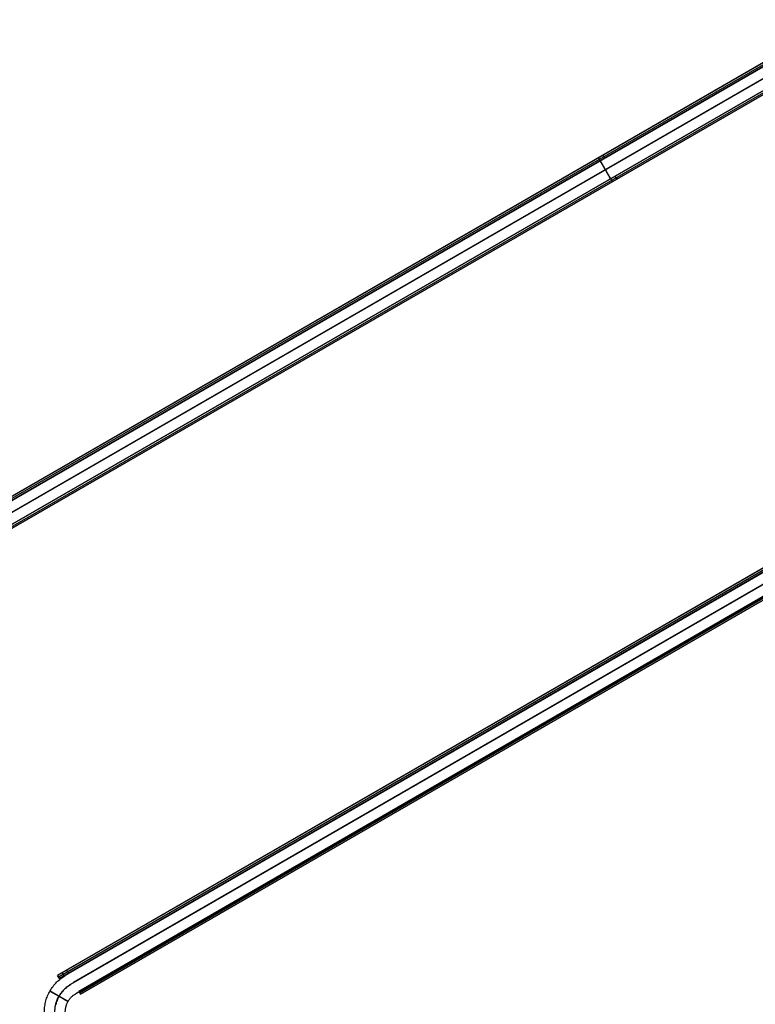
# Model space of a CAD drawing. Header units: millimetres. Extents: x -356 to 356, y -410 to 410.
# Tile 117 of 126: x -226 to -121, y 126 to 268. Entities that reach past the tile are written whole.
import ezdxf

# ---------------------------------------------------------------- set-up
doc = ezdxf.new("R2010")
doc.units = ezdxf.units.MM
doc.header["$MEASUREMENT"] = 0
doc.layers.add('1', color=7, linetype='Continuous')

msp = doc.modelspace()

# ---------------------------------------------------------------- linework, layer by layer
at = {"layer": '1', "color": 252}
for points in [[(-2.7443717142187, 329.237240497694), (-282.470577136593, 167.7372404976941)], [(-2.744371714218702, 329.237240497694), (-282.4705771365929, 167.7372404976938)], [(-282.3455771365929, 167.5207341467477), (-2.619371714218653, 329.0207341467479)], [(-282.220577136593, 167.304227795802), (-2.494371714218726, 328.804227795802)], [(-2.494371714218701, 328.804227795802), (-282.2205771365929, 167.3042277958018)], [(-2.999999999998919, 328.5123031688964), (-282.9999999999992, 166.8542277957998)], [(-2.24999999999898, 327.2132650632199), (-282.25, 165.5551896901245)], [(-2.249999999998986, 327.2132650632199), (-282.2500000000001, 165.5551896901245)], [(-281.1715390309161, 168.4872404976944), (-4.043409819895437, 328.4872404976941)], [(-280.9215390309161, 168.0542277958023), (-3.793409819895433, 328.0542277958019)], [(-1.499999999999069, 325.9142269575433), (-281.5000000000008, 164.256151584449)], [(-280.1715390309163, 166.7551896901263), (-3.04340981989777, 326.7551896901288)], [(-280.1715390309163, 166.7551896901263), (-3.043409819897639, 326.7551896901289)], [(-279.421539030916, 165.456151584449), (-2.293409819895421, 325.4561515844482)], [(-2.293409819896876, 325.4561515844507), (-279.4215390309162, 165.4561515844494)], [(-279.421539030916, 165.456151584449), (-2.293409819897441, 325.4561515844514)], [(-279.2965390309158, 165.2396452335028), (-2.16840981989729, 325.2396452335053)], [(-2.043409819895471, 325.0231388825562), (-279.171539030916, 165.023138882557)], [(-2.043409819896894, 325.0231388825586), (-279.1715390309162, 165.0231388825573)], [(-279.1715390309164, 165.0231388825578), (-2.043409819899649, 325.0231388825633)], [(-279.171539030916, 165.023138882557), (-2.043409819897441, 325.0231388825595)], [(-3.64826052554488, 255.996357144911), (-221.020636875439, 130.496357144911)], [(-3.648260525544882, 255.996357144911), (-221.020636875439, 130.496357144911)], [(-220.8956368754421, 130.2798507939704), (-3.523260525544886, 255.779850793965)], [(-220.770636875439, 130.063344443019), (-3.398260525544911, 255.563344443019)], [(-3.398260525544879, 255.563344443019), (-220.770636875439, 130.063344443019)], [(-2.91237582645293, 255.7426904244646), (-219.9123758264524, 130.4576820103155)], [(-219.721598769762, 131.246357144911), (-4.947298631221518, 255.2463571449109)], [(-219.471598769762, 130.8133444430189), (-4.697298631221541, 254.8133444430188)], [(-2.162375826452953, 254.443652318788), (-219.1623758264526, 129.1586439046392)], [(-2.162375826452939, 254.443652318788), (-219.1623758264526, 129.1586439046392)], [(-218.7215987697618, 129.5143063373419), (-3.947298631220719, 253.5143063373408)], [(-218.7215987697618, 129.5143063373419), (-3.947298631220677, 253.5143063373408)], [(-1.412375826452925, 253.1446142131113), (-218.4123758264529, 127.8596057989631)], [(-217.971598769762, 128.215268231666), (-3.197298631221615, 252.2152682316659)], [(-217.9715987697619, 128.2152682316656), (-3.197298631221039, 252.2152682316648)], [(-217.9715987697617, 128.2152682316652), (-3.197298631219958, 252.2152682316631)], [(-217.971598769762, 128.215268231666), (-3.197298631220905, 252.2152682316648)], [(-217.8465987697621, 127.9987618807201), (-3.07229863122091, 251.998761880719)], [(-2.947298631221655, 251.7822555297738), (-217.7215987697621, 127.782255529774)], [(-2.947298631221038, 251.7822555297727), (-217.7215987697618, 127.7822555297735)], [(-217.721598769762, 127.782255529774), (-2.947298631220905, 251.7822555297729)], [(-142.3574744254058, 248.0542277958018), (-142.6074744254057, 248.4872404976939)], [(-140.8574744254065, 245.4561515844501), (-140.6074744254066, 245.023138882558)], [(-222.1085282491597, 128.26152958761), (-222.0075889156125, 128.4299366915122), (-221.9011935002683, 128.5949509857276), (-221.7894559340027, 128.7563957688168), (-221.6724958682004, 128.9140981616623), (-221.5504385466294, 129.0678892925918), (-221.4234146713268, 129.2176044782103), (-221.29156026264, 129.3630833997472), (-221.1550165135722, 129.5041702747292), (-221.0139296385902, 129.6407140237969), (-220.8684507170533, 129.7725684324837), (-220.7187355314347, 129.8995923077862), (-220.5649444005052, 130.0216496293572), (-220.4072420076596, 130.1386096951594), (-220.2457972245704, 130.2503472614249), (-220.080782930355, 130.3567426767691), (-219.9123758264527, 130.4576820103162)], [(-221.020636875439, 130.496357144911), (-220.770636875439, 130.063344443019)], [(-221.0206368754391, 130.496357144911), (-220.7706368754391, 130.063344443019)], [(-220.7706368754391, 130.0633444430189), (-221.020636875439, 130.496357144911)], [(-220.3711178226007, 130.8713571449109), (-220.1211178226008, 130.4383444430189)], [(-219.721598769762, 131.246357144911), (-219.471598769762, 130.8133444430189)], [(-220.809490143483, 127.51152958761), (-220.7337856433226, 127.6378349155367), (-220.6539890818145, 127.7615956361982), (-220.5701859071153, 127.8826792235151), (-220.4824658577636, 128.0009560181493), (-220.3909228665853, 128.1162993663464), (-220.2956549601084, 128.2285857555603), (-220.1967641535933, 128.337694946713), (-220.0943563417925, 128.4435101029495), (-219.988541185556, 128.5459179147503), (-219.8794319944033, 128.6448087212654), (-219.7671456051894, 128.7400766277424), (-219.6518022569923, 128.8316196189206), (-219.5335254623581, 128.9193396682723), (-219.4124418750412, 129.0031428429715), (-219.2886811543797, 129.0829394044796), (-219.162375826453, 129.15864390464)], [(-220.809490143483, 127.51152958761), (-220.7337856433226, 127.6378349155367), (-220.6539890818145, 127.7615956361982), (-220.5701859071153, 127.8826792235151), (-220.4824658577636, 128.0009560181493), (-220.3909228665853, 128.1162993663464), (-220.2956549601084, 128.2285857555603), (-220.1967641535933, 128.337694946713), (-220.0943563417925, 128.4435101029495), (-219.988541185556, 128.5459179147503), (-219.8794319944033, 128.6448087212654), (-219.7671456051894, 128.7400766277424), (-219.6518022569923, 128.8316196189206), (-219.5335254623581, 128.9193396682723), (-219.4124418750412, 129.0031428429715), (-219.2886811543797, 129.0829394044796), (-219.162375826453, 129.15864390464)], [(-222.9123758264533, 125.26152958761), (-222.9091633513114, 125.4578440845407), (-222.8995293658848, 125.6539483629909), (-222.8834841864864, 125.8496324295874), (-222.861044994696, 126.0446867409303), (-222.8322358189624, 126.2389024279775), (-222.7970875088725, 126.4320715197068), (-222.7556377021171, 126.6239871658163), (-222.7079307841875, 126.8144438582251), (-222.6540178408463, 127.0032376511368), (-222.5939566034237, 127.190166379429), (-222.527811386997, 127.3750298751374), (-222.4556530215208, 127.5576301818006), (-222.3775587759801, 127.7377717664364), (-222.2936122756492, 127.915261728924), (-222.2039034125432, 128.089910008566), (-222.1085282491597, 128.26152958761)], [(-221.4123758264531, 125.26152958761), (-221.4099664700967, 125.408765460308), (-221.4027409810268, 125.5558436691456), (-221.3907070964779, 125.702606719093), (-221.3738777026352, 125.8488974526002), (-221.352270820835, 125.9945592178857), (-221.3259095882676, 126.1394360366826), (-221.294822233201, 126.2833727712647), (-221.2590420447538, 126.4262152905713), (-221.218607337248, 126.5678106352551), (-221.173561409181, 126.7080071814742), (-221.123952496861, 126.8466548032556), (-221.0698337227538, 126.9836050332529), (-221.0112630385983, 127.1187112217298), (-220.9483031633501, 127.2518286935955), (-220.8810215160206, 127.382814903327), (-220.809490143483, 127.51152958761)], [(-221.4123758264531, 125.26152958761), (-221.4099664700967, 125.408765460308), (-221.4027409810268, 125.5558436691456), (-221.3907070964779, 125.702606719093), (-221.3738777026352, 125.8488974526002), (-221.352270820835, 125.9945592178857), (-221.3259095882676, 126.1394360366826), (-221.294822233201, 126.2833727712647), (-221.2590420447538, 126.4262152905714), (-221.218607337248, 126.5678106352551), (-221.173561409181, 126.7080071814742), (-221.123952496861, 126.8466548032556), (-221.0698337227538, 126.9836050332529), (-221.0112630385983, 127.1187112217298), (-220.9483031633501, 127.2518286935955), (-220.8810215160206, 127.382814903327), (-220.809490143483, 127.51152958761)], [(-219.5104520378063, 126.76152958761), (-219.4599823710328, 126.8457331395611), (-219.4067846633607, 126.9282402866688), (-219.3509158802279, 127.0089626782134), (-219.2924358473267, 127.0878138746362), (-219.2314071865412, 127.164709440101), (-219.16789524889, 127.2395670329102), (-219.1019680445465, 127.3123064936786), (-219.0336961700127, 127.3828499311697), (-218.9631527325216, 127.4511218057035), (-218.8904132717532, 127.517049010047), (-218.815555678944, 127.5805609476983), (-218.7386601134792, 127.6415896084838), (-218.6598089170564, 127.7000696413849), (-218.5790865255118, 127.7559384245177), (-218.4965793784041, 127.8091361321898), (-218.412375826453, 127.8596057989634)], [(-217.971598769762, 128.215268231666), (-217.7215987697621, 127.782255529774)], [(-217.9715987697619, 128.2152682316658), (-217.721598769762, 127.7822555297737)], [(-219.9123758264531, 125.26152958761), (-219.9107695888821, 125.3596868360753), (-219.9059525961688, 125.4577389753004), (-219.8979300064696, 125.5555810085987), (-219.8867104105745, 125.6531081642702), (-219.8723058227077, 125.7502160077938), (-219.8547316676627, 125.8468005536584), (-219.834006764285, 125.9427583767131), (-219.8101533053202, 126.0379867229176), (-219.7831968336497, 126.1323836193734), (-219.7531662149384, 126.2258479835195), (-219.720093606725, 126.3182797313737), (-219.6840144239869, 126.4095798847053), (-219.6449673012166, 126.4996506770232), (-219.6029940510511, 126.588395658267), (-219.5581396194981, 126.675719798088), (-219.5104520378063, 126.76152958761)]]:
    msp.add_lwpolyline(points, dxfattribs=at)
at = {"layer": '1', "color": 252, "extrusion": (1, 0, 0)}
for points in [[(248.4872404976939, -479.1), (248.4872404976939, -405.6)], [(248.0542277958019, -479.1), (248.0542277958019, -405.6)], [(245.4561515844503, -410.6), (245.4561515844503, -405.6)], [(245.0231388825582, -410.6), (245.0231388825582, -405.6)], [(130.496357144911, -503.5), (130.496357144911, -431.5)], [(130.279850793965, -503.5), (130.279850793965, -431.5)], [(130.063344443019, -431.4999999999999), (130.063344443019, -503.5)], [(129.5143063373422, -428), (129.5143063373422, -428.5)], [(128.2152682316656, -430), (128.215268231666, -435)], [(127.782255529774, -435), (127.7822555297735, -430)]]:
    msp.add_lwpolyline(points, dxfattribs=at)
at = {"layer": '1', "color": 252, "extrusion": (0.8660254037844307, 0.5000000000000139, 0)}
msp.add_lwpolyline([(286.4999999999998, -405.6), (286.498808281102, -405.5309677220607), (286.4952345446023, -405.4620177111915), (286.4892830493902, -405.3932321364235), (286.480960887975, -405.324692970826), (286.4702779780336, -405.2564818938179), (286.4572470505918, -405.1886801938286), (286.441883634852, -405.1213686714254), (286.4242060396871, -405.0546275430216), (286.4042353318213, -404.9885363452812), (286.3819953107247, -404.9231738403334), (286.3575124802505, -404.8586179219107), (286.3308160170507, -404.7949455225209), (286.3019377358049, -404.7322325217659), (286.2709120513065, -404.6705536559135), (286.2377759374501, -404.6099824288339), (286.2025688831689, -404.5505910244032), (286.1653328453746, -404.4924502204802), (286.1261121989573, -404.4356293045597), (286.0849536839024, -404.3801959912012), (286.0419063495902, -404.3262163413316), (285.9970214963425, -404.2737546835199), (285.9503526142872, -404.222873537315), (285.9019553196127, -404.1736335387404), (285.85188728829, -404.126093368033), (285.8002081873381, -404.0803096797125), (285.7469796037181, -404.0363370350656), (285.6922649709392, -403.994227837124), (285.636129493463, -403.9540322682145), (285.5786400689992, -403.9157982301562), (285.5198652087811, -403.8795712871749), (285.4598749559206, -403.845394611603), (285.3987408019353, -403.8133089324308), (285.3365356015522, -403.7833524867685), (285.273333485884, -403.7555609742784), (285.2092097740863, -403.7299675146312), (285.1442408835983, -403.7066026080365), (285.0785042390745, -403.6854940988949), (285.0120781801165, -403.6666671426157), (284.9450418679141, -403.6501441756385), (284.8774751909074, -403.6359448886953), (284.8094586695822, -403.6240862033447), (284.7410733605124, -403.614582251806), (284.672400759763, -403.6074443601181), (284.6035227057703, -403.6026810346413), (284.5345212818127, -403.6002979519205), (284.4654787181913, -403.6002979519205), (284.3964772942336, -403.6026810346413), (284.3275992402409, -403.6074443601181), (284.2589266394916, -403.614582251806), (284.1905413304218, -403.6240862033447), (284.1225248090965, -403.6359448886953), (284.0549581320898, -403.6501441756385), (283.9879218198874, -403.6666671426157), (283.9214957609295, -403.6854940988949), (283.8557591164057, -403.7066026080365), (283.7907902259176, -403.7299675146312), (283.72666651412, -403.7555609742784), (283.6634643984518, -403.7833524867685), (283.6012591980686, -403.8133089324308), (283.5401250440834, -403.845394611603), (283.4801347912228, -403.8795712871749), (283.4213599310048, -403.9157982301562), (283.3638705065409, -403.9540322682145), (283.3077350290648, -403.994227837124), (283.2530203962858, -404.0363370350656), (283.1997918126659, -404.0803096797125), (283.148112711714, -404.126093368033), (283.0980446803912, -404.1736335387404), (283.0496473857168, -404.222873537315), (283.0029785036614, -404.2737546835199), (282.9580936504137, -404.3262163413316), (282.9150463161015, -404.3801959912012), (282.8738878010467, -404.4356293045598), (282.8346671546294, -404.4924502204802), (282.7974311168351, -404.5505910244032), (282.7622240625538, -404.6099824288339), (282.7290879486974, -404.6705536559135), (282.6980622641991, -404.7322325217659), (282.6691839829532, -404.7949455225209), (282.6424875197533, -404.8586179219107), (282.6180046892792, -404.9231738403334), (282.5957646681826, -404.9885363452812), (282.5757939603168, -405.0546275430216), (282.558116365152, -405.1213686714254), (282.5427529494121, -405.1886801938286), (282.5297220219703, -405.2564818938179), (282.519039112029, -405.324692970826), (282.5107169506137, -405.3932321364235), (282.5047654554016, -405.4620177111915), (282.501191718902, -405.5309677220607), (282.5000000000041, -405.6)], dxfattribs=at)
at = {"layer": '1', "color": 252, "extrusion": (0.8660254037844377, 0.5000000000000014, 0)}
msp.add_lwpolyline([(285.9999999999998, -405.6), (285.9991062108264, -405.5482257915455), (285.9964259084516, -405.4965132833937), (285.9919622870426, -405.4449241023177), (285.9857206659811, -405.3935197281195), (285.9777084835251, -405.3423614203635), (285.9679352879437, -405.2915101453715), (285.9564127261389, -405.2410265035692), (285.9431545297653, -405.1909706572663), (285.9281764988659, -405.1414022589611), (285.9114964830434, -405.0923803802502), (285.8931343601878, -405.0439634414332), (285.873112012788, -404.9962091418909), (285.8514533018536, -404.9491743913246), (285.8281840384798, -404.9029152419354), (285.8033319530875, -404.8574868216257), (285.7769266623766, -404.8129432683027), (285.7489996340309, -404.7693376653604), (285.719584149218, -404.7267219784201), (285.6887152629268, -404.6851469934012), (285.6564297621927, -404.644662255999), (285.622766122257, -404.6053160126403), (285.5877644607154, -404.5671551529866), (285.5514664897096, -404.5302251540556), (285.5139154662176, -404.4945700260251), (285.4751561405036, -404.4602322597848), (285.4352347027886, -404.4272527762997), (285.3941987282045, -404.3956708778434), (285.3520971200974, -404.3655242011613), (285.3089800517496, -404.3368486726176), (285.264898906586, -404.3096784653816), (285.2199062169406, -404.2840459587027), (285.1740556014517, -404.2599816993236), (285.1274017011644, -404.2375143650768), (285.0800001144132, -404.2166707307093), (285.0319073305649, -404.1974756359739), (284.9831806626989, -404.1799519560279), (284.9338781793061, -404.1641205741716), (284.8840586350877, -404.1500003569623), (284.8337814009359, -404.1376081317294), (284.7831063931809, -404.126958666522), (284.732094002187, -404.118064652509), (284.6808050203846, -404.1109366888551), (284.6293005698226, -404.1055832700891), (284.5776420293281, -404.1020107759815), (284.52589096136, -404.1002234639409), (284.4741090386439, -404.1002234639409), (284.4223579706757, -404.1020107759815), (284.3706994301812, -404.1055832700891), (284.3191949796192, -404.1109366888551), (284.2679059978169, -404.118064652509), (284.216893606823, -404.126958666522), (284.1662185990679, -404.1376081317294), (284.1159413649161, -404.1500003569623), (284.0661218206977, -404.1641205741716), (284.0168193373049, -404.1799519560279), (283.9680926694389, -404.1974756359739), (283.9199998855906, -404.2166707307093), (283.8725982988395, -404.2375143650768), (283.8259443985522, -404.2599816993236), (283.7800937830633, -404.2840459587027), (283.7351010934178, -404.3096784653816), (283.6910199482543, -404.3368486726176), (283.6479028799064, -404.3655242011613), (283.6058012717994, -404.3956708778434), (283.5647652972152, -404.4272527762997), (283.5248438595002, -404.4602322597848), (283.4860845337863, -404.4945700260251), (283.4485335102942, -404.5302251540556), (283.4122355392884, -404.5671551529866), (283.3772338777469, -404.6053160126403), (283.3435702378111, -404.644662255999), (283.311284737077, -404.6851469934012), (283.2804158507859, -404.7267219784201), (283.2510003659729, -404.7693376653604), (283.2230733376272, -404.8129432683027), (283.1966680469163, -404.8574868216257), (283.171815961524, -404.9029152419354), (283.1485466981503, -404.9491743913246), (283.1268879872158, -404.9962091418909), (283.106865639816, -405.0439634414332), (283.0885035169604, -405.0923803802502), (283.0718235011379, -405.1414022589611), (283.0568454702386, -405.1909706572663), (283.0435872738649, -405.2410265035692), (283.0320647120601, -405.2915101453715), (283.0222915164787, -405.3423614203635), (283.0142793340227, -405.3935197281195), (283.0080377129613, -405.4449241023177), (283.0035740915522, -405.4965132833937), (283.0008937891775, -405.5482257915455), (283.0000000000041, -405.6)], dxfattribs=at)
at = {"layer": '1', "color": 252, "extrusion": (0.866025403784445, 0.499999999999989, 0)}
msp.add_lwpolyline([(283.0000000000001, -405.6), (283.0009036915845, -405.5479398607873), (283.0036136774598, -405.4959424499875), (283.0081266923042, -405.4440704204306), (283.0144372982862, -405.3923862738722), (283.0225378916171, -405.3409522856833), (283.032418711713, -405.2898304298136), (283.0440678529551, -405.2390823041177), (283.0574712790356, -405.1887690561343), (283.0726128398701, -405.1389513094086), (283.0894742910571, -405.0896890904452), (283.1080353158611, -405.041041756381), (283.1282735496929, -404.9930679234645), (283.1501646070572, -404.9458253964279), (283.1736821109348, -404.8993710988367), (283.1987977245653, -404.8537610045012), (283.2254811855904, -404.8090500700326), (283.2537003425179, -404.7652921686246), (283.2834211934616, -404.7225400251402), (283.314607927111, -404.6808451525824), (283.3472229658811, -404.6402577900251), (283.3812270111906, -404.6008268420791), (283.4165790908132, -404.5625998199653), (283.4532366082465, -404.5256227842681), (283.4911553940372, -404.4899402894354), (283.5302897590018, -404.4555953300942), (283.5705925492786, -404.4226292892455), (283.6120152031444, -404.3910818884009), (283.6545078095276, -404.3609911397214), (283.698019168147, -404.3323933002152), (283.7424968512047, -404.3053228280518), (283.7878872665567, -404.2798123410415), (283.8341357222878, -404.2558925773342), (283.8811864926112, -404.2335923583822), (283.9289828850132, -404.2129385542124), (283.9774673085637, -404.1939560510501), (284.0265813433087, -404.1766677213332), (284.0762658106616, -404.1610943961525), (284.1264608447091, -404.1472548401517), (284.1771059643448, -404.135165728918), (284.228140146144, -404.1248416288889), (284.2795018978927, -404.1162949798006), (284.3311293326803, -404.1095360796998), (284.3829602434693, -404.1045730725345), (284.4349321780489, -404.1014119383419), (284.486982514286, -404.1000564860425), (284.5390485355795, -404.1005083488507), (284.5910675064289, -404.102766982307), (284.6429767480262, -404.106829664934), (284.6947137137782, -404.1126915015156), (284.7462160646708, -404.1203454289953), (284.7974217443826, -404.1297822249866), (284.8482690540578, -404.1409905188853), (284.8986967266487, -404.1539568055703), (284.9486440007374, -404.168665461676), (284.998050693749, -404.1850987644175), (285.0468572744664, -404.2032369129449), (285.0950049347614, -404.2230580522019), (285.1424356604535, -404.2445382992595), (285.1890923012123, -404.2676517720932), (285.2349186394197, -404.2923706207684), (285.2798594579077, -404.3186650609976), (285.32386060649, -404.3465034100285), (285.3668690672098, -404.3758521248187), (285.4088330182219, -404.4066758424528), (285.4497018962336, -404.4389374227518), (285.4894264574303, -404.4725979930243), (285.5279588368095, -404.5076169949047), (285.5652526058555, -404.5439522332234), (285.6012628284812, -404.5815599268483), (285.6359461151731, -404.6203947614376), (285.669260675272, -404.6604099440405), (285.701166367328, -404.7015572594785), (285.731624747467, -404.7437871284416), (285.7605991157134, -404.7870486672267), (285.7880545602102, -404.831289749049), (285.8139579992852, -404.8764570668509), (285.8382782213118, -404.9224961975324), (285.8609859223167, -404.9693516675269), (285.8820537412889, -405.0169670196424), (285.9014562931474, -405.0652848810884), (285.9191701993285, -405.114247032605), (285.9351741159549, -405.1637944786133), (285.9494487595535, -405.2138675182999), (285.9619769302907, -405.2644058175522), (285.9727435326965, -405.3153484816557), (285.9817355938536, -405.3666341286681), (285.9889422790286, -405.4182009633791), (285.9943549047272, -405.4699868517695), (285.9979669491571, -405.5219293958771), (285.999774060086, -405.5739660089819), (285.999774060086, -405.6260339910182), (285.9979669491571, -405.678070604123), (285.9943549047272, -405.7300131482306), (285.9889422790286, -405.7817990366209), (285.9817355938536, -405.833365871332), (285.9727435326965, -405.8846515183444), (285.9619769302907, -405.9355941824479), (285.9494487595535, -405.9861324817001), (285.9351741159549, -406.0362055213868), (285.9191701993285, -406.0857529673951), (285.9014562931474, -406.1347151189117), (285.8820537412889, -406.1830329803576), (285.8609859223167, -406.2306483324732), (285.8382782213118, -406.2775038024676), (285.8139579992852, -406.3235429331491), (285.7880545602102, -406.368710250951), (285.7605991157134, -406.4129513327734), (285.731624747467, -406.4562128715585), (285.701166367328, -406.4984427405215), (285.669260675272, -406.5395900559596), (285.6359461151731, -406.5796052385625), (285.6012628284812, -406.6184400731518), (285.5652526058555, -406.6560477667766), (285.5279588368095, -406.6923830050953), (285.4894264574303, -406.7274020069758), (285.4497018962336, -406.7610625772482), (285.4088330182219, -406.7933241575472), (285.3668690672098, -406.8241478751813), (285.32386060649, -406.8534965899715), (285.2798594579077, -406.8813349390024), (285.2349186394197, -406.9076293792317), (285.1890923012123, -406.9323482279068), (285.1424356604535, -406.9554617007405), (285.0950049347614, -406.9769419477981), (285.0468572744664, -406.9967630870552), (284.998050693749, -407.0149012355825), (284.9486440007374, -407.031334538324), (284.8986967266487, -407.0460431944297), (284.8482690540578, -407.0590094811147), (284.7974217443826, -407.0702177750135), (284.7462160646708, -407.0796545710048), (284.6947137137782, -407.0873084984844), (284.6429767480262, -407.093170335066), (284.5910675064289, -407.097233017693), (284.5390485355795, -407.0994916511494), (284.486982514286, -407.0999435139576), (284.4349321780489, -407.0985880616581), (284.3829602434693, -407.0954269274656), (284.3311293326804, -407.0904639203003), (284.2795018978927, -407.0837050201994), (284.228140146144, -407.0751583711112), (284.1771059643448, -407.064834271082), (284.1264608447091, -407.0527451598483), (284.0762658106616, -407.0389056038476), (284.0265813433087, -407.0233322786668), (283.9774673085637, -407.0060439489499), (283.9289828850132, -406.9870614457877), (283.8811864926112, -406.9664076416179), (283.8341357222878, -406.9441074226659), (283.7878872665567, -406.9201876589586), (283.7424968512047, -406.8946771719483), (283.698019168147, -406.8676066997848), (283.6545078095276, -406.8390088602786), (283.6120152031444, -406.8089181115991), (283.5705925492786, -406.7773707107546), (283.5302897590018, -406.7444046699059), (283.4911553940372, -406.7100597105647), (283.4532366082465, -406.674377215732), (283.4165790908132, -406.6374001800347), (283.3812270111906, -406.599173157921), (283.3472229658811, -406.5597422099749), (283.314607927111, -406.5191548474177), (283.2834211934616, -406.4774599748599), (283.2537003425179, -406.4347078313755), (283.2254811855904, -406.3909499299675), (283.1987977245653, -406.3462389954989), (283.1736821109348, -406.3006289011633), (283.1501646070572, -406.2541746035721), (283.1282735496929, -406.2069320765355), (283.1080353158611, -406.1589582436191), (283.0894742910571, -406.1103109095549), (283.0726128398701, -406.0610486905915), (283.0574712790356, -406.0112309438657), (283.0440678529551, -405.9609176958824), (283.032418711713, -405.9101695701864), (283.0225378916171, -405.8590477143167), (283.0144372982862, -405.8076137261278), (283.0081266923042, -405.7559295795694), (283.0036136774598, -405.7040575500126), (283.0009036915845, -405.6520601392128), (283.0000000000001, -405.6)], dxfattribs=at)
at = {"layer": '1', "color": 252, "extrusion": (-0.2314550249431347, 0.9354143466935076, -0.267261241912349)}
msp.add_lwpolyline([(183.2061225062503, -367.7599716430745), (181.7649691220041, -366.2033480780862)], dxfattribs=at)
at = {"layer": '1', "color": 252, "extrusion": (-0.23145502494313, 0.9354143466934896, -0.2672612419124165)}
msp.add_lwpolyline([(181.6956315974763, -366.2675421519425), (183.1367849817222, -367.8241657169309)], dxfattribs=at)
at = {"layer": '1', "color": 252, "extrusion": (-0.2314550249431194, 0.9354143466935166, -0.2672612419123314)}
msp.add_lwpolyline([(183.0674474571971, -367.8883597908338), (181.626294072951, -366.3317362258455)], dxfattribs=at)
at = {"layer": '1', "color": 252, "extrusion": (0.8660254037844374, 0.5000000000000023, 0)}
msp.add_lwpolyline([(222.9358546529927, -430), (222.9349608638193, -430.0517742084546), (222.9322805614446, -430.1034867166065), (222.9278169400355, -430.1550758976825), (222.921575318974, -430.2064802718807), (222.913563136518, -430.2576385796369), (222.9037899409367, -430.3084898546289), (222.8922673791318, -430.3589734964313), (222.8790091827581, -430.4090293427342), (222.8640311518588, -430.4585977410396), (222.8473511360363, -430.5076196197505), (222.8289890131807, -430.5560365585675), (222.8089666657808, -430.6037908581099), (222.7873079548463, -430.6508256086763), (222.7640386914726, -430.6970847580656), (222.7391866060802, -430.7425131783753), (222.7127813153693, -430.7870567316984), (222.6848542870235, -430.8306623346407), (222.6554388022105, -430.8732780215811), (222.6245699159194, -430.9148530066), (222.5922844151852, -430.9553377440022), (222.5586207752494, -430.9946839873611), (222.5236191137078, -431.0328448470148), (222.487321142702, -431.0697748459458), (222.4497701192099, -431.1054299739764), (222.4110107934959, -431.1397677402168), (222.3710893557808, -431.1727472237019), (222.3300533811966, -431.2043291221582), (222.2879517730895, -431.2344757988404), (222.2448347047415, -431.2631513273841), (222.200753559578, -431.2903215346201), (222.1557608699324, -431.3159540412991), (222.1099102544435, -431.3400183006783), (222.0632563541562, -431.362485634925), (222.0158547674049, -431.3833292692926), (221.9677619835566, -431.402524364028), (221.9190353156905, -431.4200480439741), (221.8697328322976, -431.4358794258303), (221.8199132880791, -431.4499996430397), (221.7696360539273, -431.4623918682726), (221.7189610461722, -431.47304133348), (221.6679486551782, -431.481935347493), (221.6166596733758, -431.4890633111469), (221.5651552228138, -431.4944167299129), (221.5134966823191, -431.4979892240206), (221.4617456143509, -431.4997765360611), (221.4099636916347, -431.4997765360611), (221.3582126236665, -431.4979892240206), (221.3065540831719, -431.4944167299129), (221.2550496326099, -431.4890633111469), (221.2037606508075, -431.481935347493), (221.1527482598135, -431.47304133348), (221.1020732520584, -431.4623918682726), (221.0517960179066, -431.4499996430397), (221.001976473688, -431.4358794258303), (220.9526739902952, -431.4200480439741), (220.9039473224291, -431.402524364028), (220.8558545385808, -431.3833292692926), (220.8084529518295, -431.362485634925), (220.7617990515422, -431.3400183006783), (220.7159484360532, -431.3159540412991), (220.6709557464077, -431.2903215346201), (220.6268746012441, -431.2631513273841), (220.5837575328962, -431.2344757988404), (220.5416559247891, -431.2043291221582), (220.5006199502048, -431.1727472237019), (220.4606985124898, -431.1397677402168), (220.4219391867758, -431.1054299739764), (220.3843881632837, -431.0697748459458), (220.3480901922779, -431.0328448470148), (220.3130885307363, -430.9946839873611), (220.2794248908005, -430.9553377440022), (220.2471393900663, -430.9148530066), (220.2162705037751, -430.8732780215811), (220.1868550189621, -430.8306623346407), (220.1589279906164, -430.7870567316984), (220.1325226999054, -430.7425131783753), (220.1076706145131, -430.6970847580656), (220.0844013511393, -430.6508256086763), (220.0627426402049, -430.6037908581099), (220.042720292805, -430.5560365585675), (220.0243581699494, -430.5076196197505), (220.0076781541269, -430.4585977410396), (219.9927001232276, -430.4090293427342), (219.9794419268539, -430.3589734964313), (219.967919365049, -430.3084898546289), (219.9581461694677, -430.2576385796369), (219.9501339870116, -430.2064802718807), (219.9438923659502, -430.1550758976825), (219.9394287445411, -430.1034867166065), (219.9367484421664, -430.0517742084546), (219.935854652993, -430)], dxfattribs=at)
at = {"layer": '1', "color": 252, "extrusion": (0.8660254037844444, 0.4999999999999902, 0)}
msp.add_lwpolyline([(219.9358546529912, -430), (219.9367484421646, -429.9482257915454), (219.9394287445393, -429.8965132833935), (219.9438923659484, -429.8449241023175), (219.9501339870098, -429.7935197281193), (219.9581461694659, -429.7423614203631), (219.9679193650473, -429.6915101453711), (219.9794419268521, -429.6410265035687), (219.9927001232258, -429.5909706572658), (220.0076781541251, -429.5414022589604), (220.0243581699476, -429.4923803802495), (220.0427202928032, -429.4439634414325), (220.0627426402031, -429.3962091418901), (220.0844013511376, -429.3491743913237), (220.1076706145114, -429.3029152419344), (220.1325226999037, -429.2574868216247), (220.1589279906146, -429.2129432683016), (220.1868550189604, -429.1693376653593), (220.2162705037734, -429.1267219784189), (220.2471393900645, -429.0851469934), (220.2794248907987, -429.0446622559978), (220.3130885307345, -429.0053160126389), (220.3480901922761, -428.9671551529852), (220.3843881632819, -428.9302251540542), (220.421939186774, -428.8945700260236), (220.4606985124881, -428.8602322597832), (220.500619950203, -428.8272527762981), (220.5416559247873, -428.7956708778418), (220.5837575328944, -428.7655242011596), (220.6268746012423, -428.7368486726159), (220.6709557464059, -428.7096784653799), (220.7159484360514, -428.6840459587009), (220.7617990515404, -428.6599816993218), (220.8084529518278, -428.637514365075), (220.855854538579, -428.6166707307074), (220.9039473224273, -428.597475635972), (220.9526739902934, -428.5799519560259), (221.0019764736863, -428.5641205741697), (221.0517960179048, -428.5500003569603), (221.1020732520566, -428.5376081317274), (221.1527482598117, -428.52695866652), (221.2037606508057, -428.518064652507), (221.2550496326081, -428.5109366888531), (221.3065540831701, -428.5055832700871), (221.3582126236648, -428.5020107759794), (221.409963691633, -428.5002234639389), (221.4617456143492, -428.5002234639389), (221.5134966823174, -428.5020107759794), (221.565155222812, -428.5055832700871), (221.616659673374, -428.5109366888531), (221.6679486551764, -428.518064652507), (221.7189610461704, -428.52695866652), (221.7696360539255, -428.5376081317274), (221.8199132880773, -428.5500003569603), (221.8697328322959, -428.5641205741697), (221.9190353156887, -428.5799519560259), (221.9677619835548, -428.597475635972), (222.0158547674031, -428.6166707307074), (222.0632563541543, -428.637514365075), (222.1099102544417, -428.6599816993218), (222.1557608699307, -428.6840459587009), (222.2007535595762, -428.7096784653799), (222.2448347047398, -428.7368486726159), (222.2879517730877, -428.7655242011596), (222.3300533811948, -428.7956708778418), (222.3710893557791, -428.8272527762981), (222.4110107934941, -428.8602322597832), (222.4497701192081, -428.8945700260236), (222.4873211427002, -428.9302251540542), (222.523619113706, -428.9671551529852), (222.5586207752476, -429.0053160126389), (222.5922844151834, -429.0446622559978), (222.6245699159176, -429.0851469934), (222.6554388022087, -429.1267219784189), (222.6848542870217, -429.1693376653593), (222.7127813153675, -429.2129432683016), (222.7391866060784, -429.2574868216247), (222.7640386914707, -429.3029152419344), (222.7873079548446, -429.3491743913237), (222.808966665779, -429.3962091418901), (222.8289890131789, -429.4439634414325), (222.8473511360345, -429.4923803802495), (222.864031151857, -429.5414022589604), (222.8790091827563, -429.5909706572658), (222.89226737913, -429.6410265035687), (222.9037899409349, -429.6915101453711), (222.9135631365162, -429.7423614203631), (222.9215753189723, -429.7935197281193), (222.9278169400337, -429.8449241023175), (222.9322805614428, -429.8965132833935), (222.9349608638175, -429.9482257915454), (222.9358546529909, -430)], dxfattribs=at)
at = {"layer": '1', "color": 252, "extrusion": (0.8660254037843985, 0.5000000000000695, 0)}
msp.add_lwpolyline([(219.5234788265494, -430), (219.5239715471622, -429.9556081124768), (219.525467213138, -429.9108395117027), (219.5279914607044, -429.8657235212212), (219.5315690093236, -429.8202911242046), (219.5362235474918, -429.7745749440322), (219.5419776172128, -429.728609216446), (219.5488524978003, -429.6824297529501), (219.5568680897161, -429.6360738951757), (219.5660427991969, -429.5895804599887), (219.5763934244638, -429.5429896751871), (219.5879350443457, -429.4963431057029), (219.6006809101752, -429.4496835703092), (219.6146423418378, -429.4030550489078), (219.6298286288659, -429.3565025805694), (219.6462469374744, -429.3100721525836), (219.6639022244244, -429.2638105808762), (219.6827971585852, -429.2177653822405), (219.7029320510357, -429.1719846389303), (219.7243047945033, -429.1265168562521), (219.7469108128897, -429.081410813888), (219.770743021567, -429.0367154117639), (219.7957917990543, -428.9924795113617), (219.8220449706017, -428.9487517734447), (219.8494878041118, -428.9055804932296), (219.8781030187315, -428.8630134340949), (219.9078708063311, -428.8210976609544), (219.9387688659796, -428.7798793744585), (219.9707724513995, -428.7394037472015), (220.0038544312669, -428.6997147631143), (220.0379853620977, -428.6608550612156), (220.0731335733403, -428.6228657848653), (220.1092652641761, -428.5857864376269), (220.1463446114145, -428.5496547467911), (220.1843338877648, -428.5145065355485), (220.2231935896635, -428.4803756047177), (220.2628825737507, -428.4472936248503), (220.3033582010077, -428.4152900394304), (220.3445764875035, -428.3843919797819), (220.3864922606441, -428.3546241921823), (220.4290593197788, -428.3260089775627), (220.4722305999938, -428.2985661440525), (220.5159583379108, -428.2723129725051), (220.560194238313, -428.2472641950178), (220.6048896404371, -428.2234319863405), (220.6499956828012, -428.2008259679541), (220.6954634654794, -428.1794532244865), (220.7412442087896, -428.1593183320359), (220.7872894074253, -428.1404233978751), (220.8335509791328, -428.1227681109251), (220.8799814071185, -428.1063498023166), (220.926533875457, -428.0911635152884), (220.9731623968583, -428.0772020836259), (221.019821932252, -428.0644562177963), (221.0664685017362, -428.0529145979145), (221.1130592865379, -428.0425639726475), (221.1595527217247, -428.0333892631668), (221.2059085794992, -428.025373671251), (221.2520880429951, -428.0184987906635), (221.2980537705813, -428.0127447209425), (221.3437699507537, -428.0080901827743), (221.3892023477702, -428.004512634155), (221.4343183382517, -428.0019883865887), (221.4790869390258, -428.0004927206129), (221.5234788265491, -428), (221.5678707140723, -428.0004927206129), (221.6126393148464, -428.0019883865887), (221.6577553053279, -428.004512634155), (221.7031877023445, -428.0080901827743), (221.7489038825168, -428.0127447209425), (221.794869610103, -428.0184987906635), (221.8410490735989, -428.025373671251), (221.8874049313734, -428.0333892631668), (221.9338983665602, -428.0425639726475), (221.980489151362, -428.0529145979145), (222.0271357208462, -428.0644562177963), (222.0737952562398, -428.0772020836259), (222.1204237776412, -428.0911635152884), (222.1669762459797, -428.1063498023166), (222.2134066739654, -428.1227681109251), (222.2596682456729, -428.1404233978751), (222.3057134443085, -428.1593183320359), (222.3514941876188, -428.1794532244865), (222.396961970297, -428.2008259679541), (222.4420680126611, -428.2234319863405), (222.4867634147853, -428.2472641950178), (222.5309993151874, -428.2723129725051), (222.5747270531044, -428.2985661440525), (222.6178983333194, -428.3260089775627), (222.6604653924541, -428.3546241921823), (222.7023811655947, -428.3843919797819), (222.7435994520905, -428.4152900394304), (222.7840750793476, -428.4472936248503), (222.8237640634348, -428.4803756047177), (222.8626237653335, -428.5145065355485), (222.9006130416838, -428.5496547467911), (222.9376923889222, -428.5857864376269), (222.9738240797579, -428.6228657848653), (223.0089722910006, -428.6608550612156), (223.0431032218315, -428.6997147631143), (223.0761852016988, -428.7394037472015), (223.1081887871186, -428.7798793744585), (223.1390868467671, -428.8210976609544), (223.1688546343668, -428.8630134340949), (223.1974698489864, -428.9055804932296), (223.2249126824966, -428.9487517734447), (223.251165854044, -428.9924795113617), (223.2762146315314, -429.0367154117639), (223.3000468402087, -429.081410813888), (223.3226528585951, -429.1265168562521), (223.3440256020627, -429.1719846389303), (223.3641604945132, -429.2177653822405), (223.383055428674, -429.2638105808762), (223.400710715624, -429.3100721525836), (223.4171290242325, -429.3565025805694), (223.4323153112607, -429.4030550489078), (223.4462767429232, -429.4496835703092), (223.4590226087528, -429.4963431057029), (223.4705642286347, -429.5429896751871), (223.4809148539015, -429.5895804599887), (223.4900895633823, -429.6360738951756), (223.4981051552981, -429.68242975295), (223.5049800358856, -429.7286092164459), (223.5107341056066, -429.7745749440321), (223.5153886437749, -429.8202911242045), (223.5189661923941, -429.8657235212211), (223.5214904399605, -429.9108395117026), (223.5229861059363, -429.9556081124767), (223.5234788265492, -429.9999999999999)], dxfattribs=at)
at = {"layer": '1', "color": 252, "extrusion": (0.8660254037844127, 0.5000000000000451, 0)}
msp.add_lwpolyline([(223.0234788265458, -429.9999999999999), (223.0231092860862, -429.9667060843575), (223.0219875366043, -429.9331296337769), (223.0200943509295, -429.8992926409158), (223.0174111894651, -429.8652183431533), (223.0139202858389, -429.8309312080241), (223.0096047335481, -429.7964569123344), (223.0044485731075, -429.7618223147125), (222.9984368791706, -429.7270554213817), (222.9915558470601, -429.6921853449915), (222.9837928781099, -429.6572422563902), (222.9751366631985, -429.6222573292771), (222.9655772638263, -429.5872626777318), (222.9551061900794, -429.5522912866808), (222.9437164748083, -429.517376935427), (222.9314027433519, -429.4825541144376), (222.9181612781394, -429.4478579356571), (222.9039900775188, -429.4133240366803), (222.8888889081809, -429.3789884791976), (222.8728593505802, -429.344887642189), (222.8559048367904, -429.3110581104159), (222.8380306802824, -429.2775365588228), (222.8192440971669, -429.2443596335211), (222.7995542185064, -429.2115638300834), (222.7789720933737, -429.1791853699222), (222.7575106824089, -429.1472600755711), (222.7351848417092, -429.1158232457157), (222.7120112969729, -429.0849095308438), (222.688008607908, -429.054552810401), (222.6631971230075, -429.0247860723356), (222.6375989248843, -428.9956412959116), (222.6112377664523, -428.9671493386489), (222.5841389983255, -428.9393398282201), (222.5563294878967, -428.9122410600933), (222.527837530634, -428.8858799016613), (222.49869275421, -428.8602817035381), (222.4689260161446, -428.8354702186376), (222.4385692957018, -428.8114675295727), (222.4076555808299, -428.7882939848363), (222.3762187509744, -428.7659681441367), (222.3442934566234, -428.7445067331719), (222.3119149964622, -428.7239246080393), (222.2791191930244, -428.7042347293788), (222.2459422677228, -428.6854481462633), (222.2124207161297, -428.6675739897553), (222.1785911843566, -428.6506194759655), (222.144490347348, -428.6345899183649), (222.1101547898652, -428.6194887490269), (222.0756208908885, -428.6053175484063), (222.0409247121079, -428.5920760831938), (222.0061018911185, -428.5797623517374), (221.9711875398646, -428.5683726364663), (221.9362161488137, -428.5579015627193), (221.9012214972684, -428.5483421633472), (221.8662365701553, -428.5396859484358), (221.831293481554, -428.5319229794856), (221.7964234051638, -428.525041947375), (221.761656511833, -428.5190302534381), (221.727021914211, -428.5138740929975), (221.6925476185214, -428.5095585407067), (221.6582604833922, -428.5060676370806), (221.6241861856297, -428.5033844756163), (221.5903491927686, -428.5014912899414), (221.556772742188, -428.5003695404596), (221.5234788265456, -428.4999999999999), (221.4901849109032, -428.5003695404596), (221.4566084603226, -428.5014912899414), (221.4227714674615, -428.5033844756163), (221.388697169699, -428.5060676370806), (221.3544100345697, -428.5095585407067), (221.3199357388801, -428.5138740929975), (221.2853011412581, -428.5190302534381), (221.2505342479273, -428.5250419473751), (221.2156641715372, -428.5319229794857), (221.1807210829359, -428.5396859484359), (221.1457361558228, -428.5483421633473), (221.1107415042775, -428.5579015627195), (221.0757701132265, -428.5683726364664), (221.0408557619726, -428.5797623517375), (221.0060329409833, -428.5920760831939), (220.9713367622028, -428.6053175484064), (220.936802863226, -428.619488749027), (220.9024673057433, -428.6345899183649), (220.8683664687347, -428.6506194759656), (220.8345369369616, -428.6675739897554), (220.8010153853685, -428.6854481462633), (220.7678384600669, -428.7042347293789), (220.7350426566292, -428.7239246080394), (220.7026641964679, -428.744506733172), (220.6707389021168, -428.7659681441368), (220.6393020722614, -428.7882939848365), (220.6083883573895, -428.8114675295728), (220.5780316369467, -428.8354702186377), (220.5482648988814, -428.8602817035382), (220.5191201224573, -428.8858799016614), (220.4906281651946, -428.9122410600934), (220.4628186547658, -428.9393398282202), (220.435719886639, -428.967149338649), (220.409358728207, -428.9956412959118), (220.3837605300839, -429.0247860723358), (220.3589490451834, -429.0545528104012), (220.3349463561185, -429.0849095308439), (220.3117728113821, -429.1158232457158), (220.2894469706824, -429.1472600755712), (220.2679855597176, -429.1791853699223), (220.247403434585, -429.2115638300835), (220.2277135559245, -429.2443596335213), (220.208926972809, -429.2775365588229), (220.191052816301, -429.311058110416), (220.1740983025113, -429.3448876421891), (220.1580687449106, -429.3789884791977), (220.1429675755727, -429.4133240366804), (220.128796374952, -429.4478579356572), (220.1155549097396, -429.4825541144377), (220.1032411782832, -429.5173769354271), (220.0918514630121, -429.5522912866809), (220.0813803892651, -429.5872626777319), (220.071820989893, -429.6222573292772), (220.0631647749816, -429.6572422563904), (220.0554018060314, -429.6921853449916), (220.0485207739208, -429.7270554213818), (220.042509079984, -429.7618223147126), (220.0373529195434, -429.7964569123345), (220.0330373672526, -429.8309312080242), (220.0295464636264, -429.8652183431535), (220.0268633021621, -429.8992926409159), (220.0249701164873, -429.933129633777), (220.0238483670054, -429.9667060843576), (220.0234788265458, -430)], dxfattribs=at)
at = {"layer": '1', "color": 80}
msp.add_lwpolyline([(-219.162375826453, 129.15864390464), (-219.2927138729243, 129.0804287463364), (-219.420335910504, 128.9978561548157), (-219.5450963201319, 128.9110203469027), (-219.6668527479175, 128.8200204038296), (-219.7854662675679, 128.7249601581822), (-219.9008015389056, 128.6259480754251), (-220.0127269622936, 128.523097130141), (-220.1211148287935, 128.4165246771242), (-220.2258414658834, 128.3063523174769), (-220.3267873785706, 128.19270575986), (-220.4238373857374, 128.0757146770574), (-220.5168807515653, 127.9555125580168), (-220.6058113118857, 127.8322365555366), (-220.6905275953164, 127.7060273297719), (-220.7709329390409, 127.5770288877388), (-220.8469355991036, 127.4453884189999), (-220.9184488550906, 127.3112561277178), (-220.9853911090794, 127.1747850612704), (-221.047685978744, 127.0361309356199), (-221.105262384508, 126.8954519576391), (-221.1580546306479, 126.7529086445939), (-221.2060024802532, 126.6086636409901), (-221.2490512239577, 126.4628815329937), (-221.287151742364, 126.3157286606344)], dxfattribs=at)
at = {"layer": '1', "color": 252, "extrusion": (0.4999999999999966, 0.8660254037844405, 0)}
msp.add_lwpolyline([(256.4823926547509, -430), (256.4814889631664, -430.0520601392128), (256.4787789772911, -430.1040575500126), (256.4742659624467, -430.1559295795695), (256.4679553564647, -430.2076137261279), (256.4598547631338, -430.2590477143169), (256.4499739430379, -430.3101695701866), (256.4383248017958, -430.3609176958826), (256.4249213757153, -430.4112309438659), (256.4097798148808, -430.4610486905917), (256.3929183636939, -430.5103109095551), (256.3743573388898, -430.5589582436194), (256.3541191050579, -430.6069320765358), (256.3322280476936, -430.6541746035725), (256.308710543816, -430.7006289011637), (256.2835949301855, -430.7462389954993), (256.2569114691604, -430.7909499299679), (256.2286923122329, -430.8347078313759), (256.1989714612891, -430.8774599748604), (256.1677847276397, -430.9191548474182), (256.1351696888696, -430.9597422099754), (256.1011656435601, -430.9991731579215), (256.0658135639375, -431.0374001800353), (256.0291560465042, -431.0743772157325), (255.9912372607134, -431.1100597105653), (255.9521028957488, -431.1444046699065), (255.911800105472, -431.1773707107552), (255.8703774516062, -431.2089181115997), (255.827884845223, -431.2390088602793), (255.7843734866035, -431.2676066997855), (255.7398958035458, -431.2946771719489), (255.6945053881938, -431.3201876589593), (255.6482569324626, -431.3441074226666), (255.6012061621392, -431.3664076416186), (255.5534097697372, -431.3870614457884), (255.5049253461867, -431.4060439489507), (255.4558113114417, -431.4233322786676), (255.4061268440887, -431.4389056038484), (255.3559318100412, -431.4527451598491), (255.3052866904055, -431.4648342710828), (255.2542525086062, -431.475158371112), (255.2028907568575, -431.4837050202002), (255.1512633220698, -431.4904639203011), (255.0994324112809, -431.4954269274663), (255.0474604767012, -431.4985880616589), (254.9954101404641, -431.4999435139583), (254.9433441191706, -431.4994916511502), (254.8913251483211, -431.4972330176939), (254.8394159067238, -431.4931703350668), (254.7876789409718, -431.4873084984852), (254.7361765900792, -431.4796545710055), (254.6849709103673, -431.4702177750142), (254.634123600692, -431.4590094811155), (254.5836959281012, -431.4460431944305), (254.5337486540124, -431.4313345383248), (254.4843419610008, -431.4149012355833), (254.4355353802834, -431.3967630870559), (254.3873877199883, -431.3769419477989), (254.3399569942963, -431.3554617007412), (254.2933003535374, -431.3323482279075), (254.2474740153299, -431.3076293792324), (254.202533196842, -431.2813349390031), (254.1585320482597, -431.2534965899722), (254.1155235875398, -431.224147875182), (254.0735596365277, -431.1933241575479), (254.0326907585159, -431.1610625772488), (253.9929661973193, -431.1274020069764), (253.95443381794, -431.0923830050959), (253.917140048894, -431.0560477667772), (253.8811298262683, -431.0184400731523), (253.8464465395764, -430.979605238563), (253.8131319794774, -430.9395900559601), (253.7812262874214, -430.8984427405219), (253.7507679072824, -430.8562128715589), (253.721793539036, -430.8129513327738), (253.6943380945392, -430.7687102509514), (253.6684346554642, -430.7235429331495), (253.6441144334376, -430.6775038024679), (253.6214067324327, -430.6306483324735), (253.6003389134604, -430.5830329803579), (253.5809363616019, -430.534715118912), (253.5632224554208, -430.4857529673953), (253.5472185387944, -430.436205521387), (253.5329438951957, -430.3861324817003), (253.5204157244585, -430.335594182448), (253.5096491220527, -430.2846515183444), (253.5006570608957, -430.2333658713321), (253.4934503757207, -430.181799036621), (253.488037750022, -430.1300131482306), (253.4844257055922, -430.078070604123), (253.4826185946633, -430.0260339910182), (253.4826185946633, -429.9739660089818), (253.4844257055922, -429.921929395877), (253.488037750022, -429.8699868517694), (253.4934503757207, -429.818200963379), (253.5006570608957, -429.7666341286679), (253.5096491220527, -429.7153484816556), (253.5204157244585, -429.664405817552), (253.5329438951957, -429.6138675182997), (253.5472185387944, -429.563794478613), (253.5632224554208, -429.5142470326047), (253.5809363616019, -429.465284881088), (253.6003389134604, -429.4169670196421), (253.6214067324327, -429.3693516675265), (253.6441144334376, -429.3224961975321), (253.6684346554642, -429.2764570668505), (253.6943380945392, -429.2312897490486), (253.721793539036, -429.1870486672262), (253.7507679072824, -429.1437871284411), (253.7812262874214, -429.1015572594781), (253.8131319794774, -429.0604099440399), (253.8464465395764, -429.020394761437), (253.8811298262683, -428.9815599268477), (253.917140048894, -428.9439522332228), (253.95443381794, -428.9076169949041), (253.9929661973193, -428.8725979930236), (254.0326907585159, -428.8389374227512), (254.0735596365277, -428.8066758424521), (254.1155235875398, -428.775852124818), (254.1585320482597, -428.7465034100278), (254.202533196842, -428.7186650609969), (254.2474740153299, -428.6923706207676), (254.2933003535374, -428.6676517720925), (254.3399569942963, -428.6445382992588), (254.3873877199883, -428.6230580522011), (254.4355353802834, -428.6032369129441), (254.4843419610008, -428.5850987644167), (254.5337486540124, -428.5686654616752), (254.5836959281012, -428.5539568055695), (254.634123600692, -428.5409905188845), (254.6849709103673, -428.5297822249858), (254.7361765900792, -428.5203454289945), (254.7876789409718, -428.5126915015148), (254.8394159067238, -428.5068296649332), (254.8913251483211, -428.5027669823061), (254.9433441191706, -428.5005083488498), (254.9954101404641, -428.5000564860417), (255.0474604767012, -428.5014119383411), (255.0994324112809, -428.5045730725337), (255.1512633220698, -428.5095360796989), (255.2028907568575, -428.5162949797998), (255.2542525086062, -428.524841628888), (255.3052866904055, -428.5351657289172), (255.3559318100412, -428.5472548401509), (255.4061268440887, -428.5610943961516), (255.4558113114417, -428.5766677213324), (255.5049253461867, -428.5939560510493), (255.5534097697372, -428.6129385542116), (255.6012061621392, -428.6335923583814), (255.6482569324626, -428.6558925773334), (255.6945053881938, -428.6798123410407), (255.7398958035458, -428.7053228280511), (255.7843734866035, -428.7323933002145), (255.827884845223, -428.7609911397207), (255.8703774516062, -428.7910818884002), (255.911800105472, -428.8226292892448), (255.9521028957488, -428.8555953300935), (255.9912372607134, -428.8899402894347), (256.0291560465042, -428.9256227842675), (256.0658135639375, -428.9625998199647), (256.1011656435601, -429.0008268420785), (256.1351696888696, -429.0402577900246), (256.1677847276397, -429.0808451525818), (256.1989714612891, -429.1225400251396), (256.2286923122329, -429.1652921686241), (256.2569114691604, -429.2090500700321), (256.2835949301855, -429.2537610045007), (256.308710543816, -429.2993710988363), (256.3322280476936, -429.3458253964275), (256.3541191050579, -429.3930679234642), (256.3743573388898, -429.4410417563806), (256.3929183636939, -429.4896890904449), (256.4097798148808, -429.5389513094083), (256.4249213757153, -429.5887690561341), (256.4383248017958, -429.6390823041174), (256.4499739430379, -429.6898304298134), (256.4598547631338, -429.7409522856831), (256.4679553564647, -429.7923862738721), (256.4742659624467, -429.8440704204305), (256.4787789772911, -429.8959424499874), (256.4814889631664, -429.9479398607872), (256.4823926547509, -430)], dxfattribs=at)
at = {"layer": '1', "color": 80}
msp.add_point((-221.412375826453, 127.859605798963, -430), dxfattribs=at)

doc.saveas('drawing.dxf')
